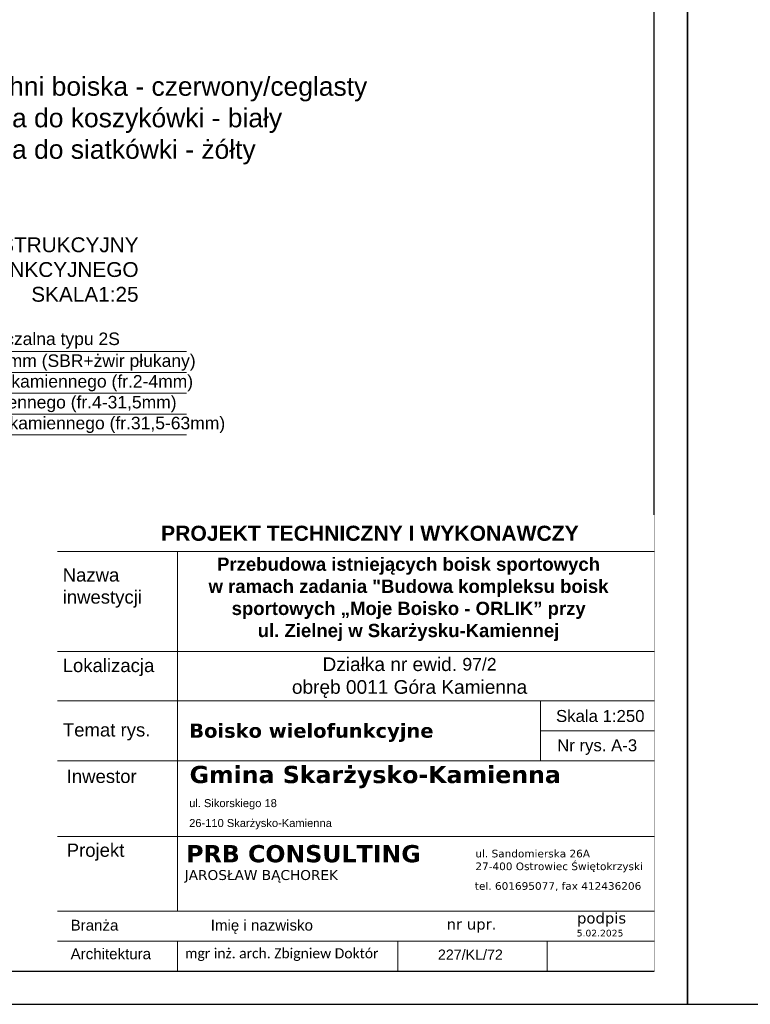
# Model space of a CAD drawing. Header units: millimetres. Extents: x 74583 to 75292, y 11361 to 11727.
# Tile 7 of 85: x 74867 to 74895, y 11653 to 11690. Entities that reach past the tile are written whole.
import ezdxf

# ---------------------------------------------------------------- set-up
doc = ezdxf.new("R2010")
doc.units = ezdxf.units.MM
doc.set_wipeout_variables(frame=1)
doc.layers.add('opisyy', color=122, linetype='Continuous', lineweight=5)
doc.layers.add('pzt zawsze widoczna', color=7, linetype='Continuous')
doc.styles.add('ARIAL', font='ARIAL.TTF', dxfattribs={"width": 0.9})
doc.styles.add('do mapy w cm', font='verdana.TTF', dxfattribs={"height": 150})

msp = doc.modelspace()

# ---------------------------------------------------------------- linework, layer by layer
at = {"color": 7}
for points in [[(74892.225, 11652.989), (74892.225, 11727.239), (74839.725, 11727.239), (74839.725, 11652.989)], [(74892.225, 11652.989), (74892.225, 11727.239), (74839.725, 11727.239), (74839.725, 11652.989)], [(74997.225, 11652.989), (74997.225, 11727.239), (74892.225, 11727.239), (74892.225, 11652.989)], [(74844.463, 11725.989), (74844.463, 11654.239), (74890.975, 11654.239), (74890.975, 11725.989)]]:
    msp.add_lwpolyline(points, close=True, dxfattribs=at)
at = {"layer": 'opisyy', "color": 7}
for p, q in [((74854.452, 11677.604), (74873.332, 11677.604)), ((74854.452, 11676.817), (74873.332, 11676.817)), ((74854.452, 11676.031), (74873.332, 11676.031)), ((74854.452, 11676.031), (74873.332, 11676.031)), ((74854.452, 11675.244), (74873.332, 11675.244)), ((74854.452, 11675.244), (74873.332, 11675.244)), ((74854.452, 11674.458), (74873.332, 11674.458)), ((74854.452, 11674.458), (74873.332, 11674.458))]:
    msp.add_line(p, q, dxfattribs=at)

# ---------------------------------------------------------------- texts
at = {"layer": 'opisyy', "color": 7, "lineweight": -2, "insert": (74871.53, 11681.907), "char_height": 0.56, "width": 18.39249, "attachment_point": 3, "style": 'ARIAL'}
msp.add_mtext('{\\W1;PRZEKRÓJ KONSTRUKCYJNY \\PBOISKA WIELOFUNKCYJNEGO\\P SKALA1:25}', dxfattribs=at)
at = {"layer": 'opisyy', "color": 7, "char_height": 0.4719, "attachment_point": 1, "style": 'ARIAL'}
for s, insert, width in [('      {\\W1; Poliuretan - nawierzchnia przepuszczalna typu 2S}', (74855.071, 11678.318), 17.22985), ('{\\W1;Podbudowa elastyczna typu ET 35 mm (SBR+żwir płukany)}', (74856.262, 11677.494), 18.10684), ('{\\W1;Warstwa wyrównawcza z kruszywa kamiennego (fr.2-4mm)}', (74856.26, 11676.715), 18.92781), ('{\\W1;Warstwa klinująca z kruszywa kamiennego (fr.4-31,5mm)}', (74856.26, 11675.929), 18.92781), ('{\\W1;Warstwa konstrukcyjna z kruszywa kamiennego (fr.31,5-63mm)}', (74856.26, 11675.142), 18.92781)]:
    msp.add_mtext(s, dxfattribs=dict(at, insert=insert, width=width))
at = {"layer": 'pzt zawsze widoczna', "color": 7, "insert": (74886.861, 11689.146, -10.06), "char_height": 0.7128, "width": 26.74125, "attachment_point": 3, "style": 'ARIAL'}
msp.add_mtext('\\pxql;{\\W1;Uwaga:\\PKolor nawierzchni boiska - czerwony/ceglasty\\PKolor linii boiska do koszykówki - biały\\PKolor linii boiska do siatkówki - żółty}', dxfattribs=at)

# ---------------------------------------------------------------- next in the draw order: wipeouts: each hides what was drawn before it
at = {"color": 250, "lineweight": 9}
msp.add_wipeout([(74868.475, 11671.443), (74890.975, 11671.443), (74890.975, 11654.239), (74868.475, 11654.239)], dxfattribs=at)

# ---------------------------------------------------------------- next in the draw order: wipeouts: each hides what was drawn before it
msp.add_wipeout([(74868.475, 11671.443), (74890.975, 11671.443), (74890.975, 11654.239), (74868.475, 11654.239)], dxfattribs=at)

# ---------------------------------------------------------------- next in the draw order: wipeouts: each hides what was drawn before it
msp.add_wipeout([(74868.475, 11671.443), (74890.975, 11671.443), (74890.975, 11654.239), (74868.475, 11654.239)], dxfattribs=at)

# ---------------------------------------------------------------- next in the draw order: linework, layer by layer
at = {"color": 7, "lineweight": 9}
for p, q in [((74890.975, 11670.061), (74868.475, 11670.061)), ((74872.995, 11670.061), (74872.995, 11656.499)), ((74890.975, 11666.286), (74868.475, 11666.286)), ((74890.975, 11664.426), (74868.475, 11664.426)), ((74890.975, 11664.426), (74868.475, 11664.426)), ((74890.975, 11664.426), (74868.475, 11664.426)), ((74890.975, 11664.426), (74868.475, 11664.426)), ((74872.995, 11664.426), (74872.995, 11658.759)), ((74886.689, 11662.166), (74886.689, 11664.426)), ((74886.689, 11663.296), (74890.975, 11663.296)), ((74890.975, 11662.166), (74868.475, 11662.166)), ((74890.975, 11662.166), (74868.475, 11662.166)), ((74890.975, 11659.319), (74868.475, 11659.319)), ((74890.975, 11656.499), (74868.475, 11656.499)), ((74890.975, 11656.499), (74868.475, 11656.499)), ((74890.975, 11655.369), (74868.475, 11655.369)), ((74890.975, 11655.369), (74868.475, 11655.369)), ((74890.975, 11655.369), (74868.475, 11655.369)), ((74890.975, 11655.369), (74868.475, 11655.369)), ((74873.003, 11655.369), (74873.003, 11654.239)), ((74881.304, 11655.369), (74881.304, 11654.239)), ((74886.937, 11655.369), (74886.937, 11654.239)), ((74890.975, 11654.239), (74868.475, 11654.239)), ((74890.975, 11654.239), (74868.475, 11654.239)), ((74890.975, 11654.239), (74868.475, 11654.239))]:
    msp.add_line(p, q, dxfattribs=at)

# ---------------------------------------------------------------- next in the draw order: texts
at = {"color": 7, "lineweight": 9, "attachment_point": 1, "style": 'do mapy w cm'}
for s, insert, char_height, width in [('{\\fArial|b1|i0|c238|p34;      PROJEKT TECHNICZNY I WYKONAWCZY}', (74871.051, 11671.035), 0.57, 17.96632), ('\\pxi-0.025144,l0.025144,qc,t0.025144;{\\fArial|b1|i0|c238|p34;\\C256;Przebudowa istniejących boisk sportowych \\Pw ramach zadania "Budowa kompleksu boisk sportowych „Moje Boisko - ORLIK” przy \\Pul. Zielnej w Skarżysku-Kamiennej }', (74872.754, 11669.834), 0.5, 17.9082), ('{\\fArial|b0|i0|c0|p34;Nazwa inwestycji}', (74868.669, 11669.429), 0.5, 4.25432), ('\\A1;\\pxqc;{\\fArial|b0|i0|c238|p34;\\H1.0833x;Działka nr ewid. \\H0.923105x;97/2\\P\\H1.083159x;obręb 0011 Góra Kamienna\\P\\pi12.794,l0,q*;\\H0.92323x; }', (74874.394, 11666.069), 0.475, 14.70606), ('{\\fArial|b0|i0|c0|p34;Lokalizacja}', (74868.669, 11666.015), 0.5, 20.56945), ('{\\fArial|b0|i0|c0|p34;\\C0;Skala 1:\\fArial|b0|i0|c238|p34;250}', (74887.27, 11664.086), 0.452, 3.51482), ('{\\fArial|b0|i0|c0|p34;Temat rys.}', (74868.678, 11663.587), 0.5, 20.56945), ('{\\fVerdana|b1|i0|c238|p34;\\H0.937324x;Boisko wielofunkcyjne}', (74873.442, 11663.575), 0.57, 13.04021), ('{\\fArial|b0|i0|c0|p34;\\C0;Nr rys. \\fArial|b0|i0|c238|p34;A-3}', (74887.312, 11662.981), 0.452, 4.32268), ('\\pxi0.070106;{\\fVerdana|b1|i0|c238|p34;\\C256;Gmina Skarżysko-Kamienna}', (74873.408, 11661.979), 0.65, 18.11337), ('{\\fArial|b0|i0|c0|p34;Inwestor}', (74868.821, 11661.834), 0.5, 20.56945), ('\\pxsm1.5;{\\fArial|b0|i0|c238|p32;\\H1.041667x;\\C256;ul. Sikorskiego 18\\P26-110 Skarżysko-Kamienna}', (74873.437, 11660.724), 0.288, 6.73947), ('{\\fArial|b0|i0|c0|p34;Projekt}', (74868.821, 11659.051), 0.5, 20.56945), ('{\\fVerdana|b1|i0|c238|p34;PRB CONSULTING}', (74873.326, 11658.993), 0.65, 17.32277), ('ul. Sandomierska 26A\\P27-400 Ostrowiec Świętokrzyski\\P^I ', (74884.228, 11658.816), 0.288, 6.73947), ('JAROSŁAW BĄCHOREK', (74873.269, 11658.051), 0.375, 9.12168), ('tel. 601695077, fax 412436206', (74884.209, 11657.594), 0.288, 6.73947), ('{\\fArial|b0|i0|c238|p34;Branża}', (74868.969, 11656.175), 0.4068, 3.84566), ('{\\fArial|b0|i0|c238|p34;Imię i nazwisko}', (74874.252, 11656.175), 0.4068, 6.74759), ('podpis', (74888.061, 11656.443), 0.4068, 2.35031), ('nr upr.', (74883.145, 11656.213), 0.4068, 3.42923), ('5.02.2025', (74888.05, 11655.799), 0.2518, 2.34652), ('{\\fArial|b0|i0|c238|p34;Architektura}', (74868.969, 11655.096), 0.4068, 5.33383), ('{\\fCalibri|b0|i0|c238|p34;\\C0;mgr inż. arch. Zbigniew Doktór }', (74873.283, 11655.1), 0.37667, 7.60939), ('{\\fArial|b0|i0|c238|p34;227/KL/72}', (74882.817, 11655.054), 0.3842, 6.81504)]:
    msp.add_mtext(s, dxfattribs=dict(at, insert=insert, char_height=char_height, width=width))

doc.saveas('drawing.dxf')
